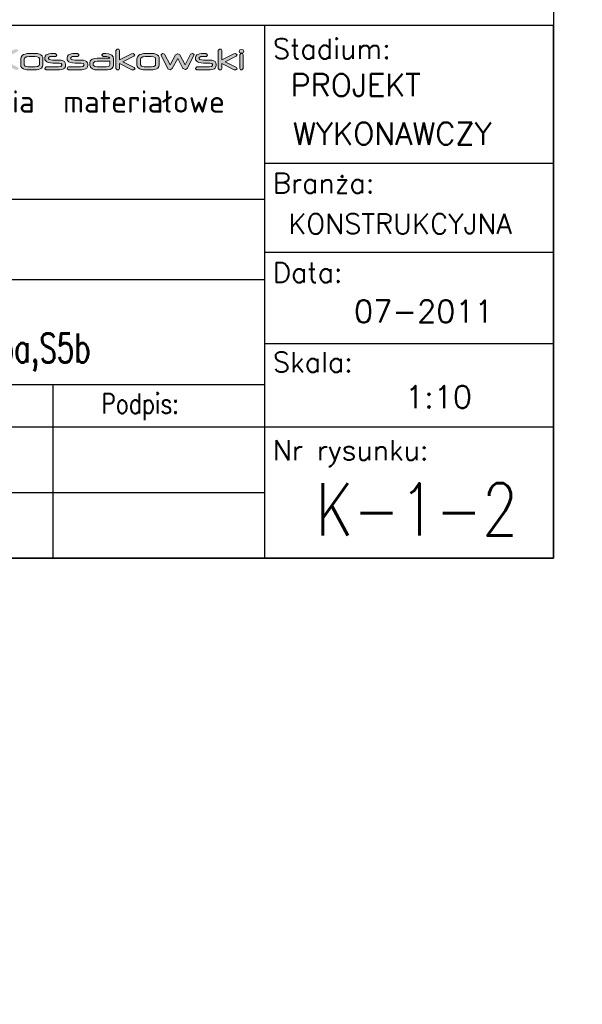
# Model space of a CAD drawing. Header units: millimetres. Extents: x -34919 to 306996, y -293018 to -145733.
# Tile 200 of 256: x 81868 to 82352, y -187659 to -186811. Entities that reach past the tile are written whole.
import ezdxf
from ezdxf.enums import TextEntityAlignment as Align

# ---------------------------------------------------------------- set-up
doc = ezdxf.new("R2010")
doc.units = ezdxf.units.MM
doc.header["$LTSCALE"] = 3
doc.layers.add('Prz', color=5, linetype='Continuous')
doc.layers.add('TABELA', color=7, linetype='Continuous')
doc.layers.add('SIATKA', color=5, linetype='Continuous', lineweight=18)
doc.styles.add('Annotative', font='txt')
doc.styles.add('NOVE3', font='romans.shx', dxfattribs={"width": 0.7})
doc.styles.add('ROMANS', font='romans.shx')

# ---------------------------------------------------------------- blocks, each defined once
blk = doc.blocks.new('structure pro')
h = blk.add_hatch(color=7)
h.dxf.hatch_style = 1
h.paths.add_polyline_path([(739.2, 22.6), (739.7, 24.1), (741.8, 25.2), (745.2, 25.6), (748.1, 25.6), (749.3, 27.4), (749.2, 28.6), (747.4, 29.9), (747.1, 29.9), (743.8, 29.7), (741, 29.4), (738.8, 28.9), (738.3, 28.6), (736, 27.2), (734.6, 25.2), (734.1, 22.6), (734.1, 8.3), (734.1, 7.8), (735.9, 6.3), (738.2, 6.5), (739.2, 8.3)])
h.paths.add_polyline_path([(553.3, 43.3), (550.3, 45.3), (549.9, 45.3), (544.2, 45.2), (539.6, 44.6), (536, 43.6), (535.1, 43.4), (531.2, 41), (528.9, 37.6), (528.1, 33.2), (528.1, 9.5), (528.2, 8.4), (531.2, 6.2), (535, 6.5), (536.7, 9.4), (536.7, 33.2), (537.6, 35.8), (540.9, 37.6), (546.6, 38.2), (551.4, 38.3), (553.5, 41.3)])
h.paths.add_polyline_path([(115.8, 43.3), (112.8, 45.3), (112.4, 45.3), (106.8, 45.2), (102.1, 44.6), (98.5, 43.6), (97.7, 43.4), (93.8, 41), (91.4, 37.6), (90.6, 33.2), (90.6, 9.5), (90.7, 8.4), (93.7, 6.2), (97.4, 6.5), (99.2, 9.4), (99.2, 33.2), (100.1, 35.8), (103.5, 37.6), (109.2, 38.2), (113.9, 38.3), (116, 41.3)])
h.paths.add_polyline_path([(1436.8, 35.1), (1434.6, 35.7), (1432.3, 35.1), (1431.2, 33.1), (1432.3, 31.1), (1434.6, 30.5), (1436.8, 31.1), (1437.9, 33.1)])
h.paths.add_polyline_path([(1436.1, 29.7), (1433.9, 30), (1432, 28), (1432, 8.3), (1433, 6.6), (1435.3, 6.3), (1437.2, 8.3), (1437.2, 28)])
h.paths.add_polyline_path([(1405.3, 36.1), (1403.1, 36.2), (1401.2, 34.3), (1401.2, 8.3), (1403.1, 6.3), (1405.3, 6.6), (1406.3, 8.3), (1406.3, 15.5), (1424, 6.6), (1426.5, 6.3), (1428.6, 8.1), (1427.3, 10), (1411.1, 18.1), (1426.9, 26.1), (1428.3, 27.9), (1426.1, 29.7), (1423.7, 29.5), (1406.3, 20.8), (1406.3, 34.3)])
h.paths.add_polyline_path([(1385.4, 28.6), (1383.6, 29.9), (1380.4, 29.8), (1377.9, 29.7), (1377.1, 29.7), (1374.5, 29.4), (1373.4, 29), (1370.7, 27.9), (1369.1, 26.1), (1368.7, 23.9), (1368.7, 22.6), (1368.8, 21), (1369.8, 19.2), (1371.3, 17.8), (1373.6, 16.9), (1376.6, 16.3), (1380.2, 16.1), (1388.6, 16.1), (1389.1, 16.1), (1392.1, 15.5), (1393, 14), (1393, 13.1), (1392.9, 12.5), (1391.4, 11.1), (1388.2, 10.7), (1370.7, 10.7), (1369.8, 10.5), (1368.7, 8.3), (1368.8, 7.7), (1370.7, 6.3), (1388.1, 6.3), (1389.6, 6.4), (1392.8, 6.8), (1395.2, 7.7), (1397, 9), (1398, 10.8), (1398.4, 13.1), (1398.4, 14.2), (1398.4, 14.4), (1398, 16.6), (1396.8, 18.3), (1394.9, 19.5), (1392.2, 20.2), (1388.9, 20.5), (1380.3, 20.5), (1377.1, 20.7), (1374.6, 21.4), (1373.9, 22.6), (1373.9, 23.9), (1373.9, 24.3), (1376.4, 25.4), (1376.7, 25.4), (1379.9, 25.5), (1383.6, 25.5), (1384.2, 25.6), (1385.6, 27.4)])
h.paths.add_polyline_path([(1324.3, 28.8), (1321.5, 30), (1321.5, 30), (1319.2, 28.3), (1319.5, 27.1), (1328.8, 8.5), (1329.1, 8.1), (1332.1, 6.7), (1332.4, 6.7), (1335.2, 8.4), (1343, 22.8), (1350.6, 8.5), (1350.7, 8.3), (1353.7, 6.8), (1354, 6.8), (1356.8, 8.5), (1366.4, 27.1), (1366.7, 28.3), (1366.7, 28.4), (1364.3, 30), (1361.6, 28.8), (1353.7, 13.5), (1345.9, 27.8), (1345.9, 27.9), (1343, 29.5), (1342.8, 29.5), (1340, 27.8), (1332.2, 13.5)])
h.paths.add_polyline_path([(1308.6, 29.7), (1305.1, 29.9), (1296.5, 29.9), (1294, 29.7), (1291.2, 29.2), (1288.8, 28.3), (1286.6, 26.9), (1285.1, 24.8), (1284.6, 22.4), (1284.6, 13.6), (1284.9, 11.4), (1286.4, 9.4), (1288.8, 7.8), (1290.8, 7.1), (1293.6, 6.6), (1296.5, 6.3), (1305.1, 6.3), (1307.5, 6.5), (1310.3, 7), (1312.6, 7.8), (1314.6, 9), (1316, 11.1), (1316.6, 13.6), (1316.6, 22.4), (1316.6, 22.4), (1316.3, 24.7), (1315.3, 26.6), (1313.7, 28), (1311.5, 29)])
h.paths.add_polyline_path([(1296.6, 25.5), (1305, 25.5), (1308.4, 25.2), (1310.6, 24.3), (1311.3, 22.8), (1311.3, 13.6), (1311.2, 12.9), (1308.8, 11.3), (1307.8, 11.1), (1305, 10.7), (1296.6, 10.7), (1295.1, 10.7), (1292.4, 11.2), (1291, 11.8), (1289.7, 13.6), (1289.7, 22.4), (1290, 23.4), (1292.3, 25), (1293.7, 25.3)], flags=16)
h.paths.add_polyline_path([(1258.5, 36.1), (1256.3, 36.2), (1254.4, 34.3), (1254.4, 8.3), (1256.3, 6.3), (1258.5, 6.6), (1259.5, 8.3), (1259.5, 15.5), (1277.2, 6.6), (1279.7, 6.3), (1281.8, 8.1), (1280.5, 10), (1264.3, 18.1), (1280.2, 26.1), (1281.5, 27.9), (1279.3, 29.7), (1276.9, 29.5), (1259.5, 20.8), (1259.5, 34.3)])
h.paths.add_polyline_path([(1240.1, 29.7), (1235.9, 29.9), (1233.9, 27.9), (1233.9, 27.6), (1235.9, 25.5), (1237, 25.5), (1237.3, 25.5), (1238.1, 25.6), (1238.8, 25.6), (1240.6, 25.5), (1244.3, 24.8), (1245.8, 23.1), (1227.5, 23.1), (1223.6, 22.8), (1220.5, 21.7), (1220.3, 21.6), (1217.6, 19.3), (1216.7, 16.2), (1216.7, 13.2), (1216.7, 13), (1217.7, 10.1), (1220.7, 7.8), (1223.9, 6.7), (1227.7, 6.3), (1240.3, 6.3), (1242.1, 6.4), (1246, 7), (1248.7, 8.5), (1250.4, 10.6), (1250.9, 13.4), (1250.9, 22.7), (1250.5, 25), (1248.7, 27.4), (1245.3, 29), (1243.6, 29.4)])
h.paths.add_polyline_path([(1240.4, 10.7), (1227.5, 10.7), (1224.2, 11.2), (1221.9, 13.3), (1221.9, 16.2), (1224.1, 18.2), (1227.5, 18.8), (1245.8, 18.8), (1245.8, 17.9), (1245.8, 16.7), (1245.8, 15.5), (1245.8, 14.7), (1245.8, 14.1), (1244.3, 11.3), (1244.1, 11.1)], flags=16)
h.paths.add_polyline_path([(1200.9, 28.6), (1199.1, 29.9), (1196, 29.8), (1193.5, 29.7), (1192.7, 29.7), (1190, 29.4), (1188.9, 29), (1186.3, 27.9), (1184.7, 26.1), (1184.2, 23.9), (1184.2, 22.6), (1184.4, 21), (1185.3, 19.2), (1186.9, 17.8), (1189.1, 16.9), (1192.1, 16.3), (1195.7, 16.1), (1204.1, 16.1), (1204.6, 16.1), (1207.6, 15.5), (1208.5, 14), (1208.5, 13.1), (1208.5, 12.5), (1207, 11.1), (1203.7, 10.7), (1186.2, 10.7), (1185.3, 10.5), (1184.3, 8.3), (1184.3, 7.7), (1186.2, 6.3), (1203.7, 6.3), (1205.2, 6.4), (1208.3, 6.8), (1210.8, 7.7), (1212.5, 9), (1213.6, 10.8), (1214, 13.1), (1214, 14.2), (1214, 14.4), (1213.5, 16.6), (1212.3, 18.3), (1210.4, 19.5), (1207.7, 20.2), (1204.4, 20.5), (1195.8, 20.5), (1192.7, 20.7), (1190.2, 21.4), (1189.4, 22.6), (1189.4, 23.9), (1189.4, 24.3), (1191.9, 25.4), (1192.2, 25.4), (1195.4, 25.5), (1199.1, 25.5), (1199.7, 25.6), (1201.1, 27.4)])
h.paths.add_polyline_path([(1169.1, 28.6), (1167.3, 29.9), (1164.2, 29.8), (1161.6, 29.7), (1160.9, 29.7), (1158.2, 29.4), (1157.1, 29), (1154.4, 27.9), (1152.8, 26.1), (1152.4, 23.9), (1152.4, 22.6), (1152.5, 21), (1153.5, 19.2), (1155, 17.8), (1157.3, 16.9), (1160.2, 16.3), (1163.9, 16.1), (1172.3, 16.1), (1172.7, 16.1), (1175.7, 15.5), (1176.7, 14), (1176.7, 13.1), (1176.6, 12.5), (1175.2, 11.1), (1171.9, 10.7), (1154.3, 10.7), (1153.5, 10.5), (1152.5, 8.3), (1152.5, 7.7), (1154.3, 6.3), (1171.9, 6.3), (1173.3, 6.4), (1176.5, 6.8), (1178.9, 7.7), (1180.7, 9), (1181.8, 10.8), (1182.1, 13.1), (1182.1, 14.2), (1182.1, 14.4), (1181.7, 16.6), (1180.5, 18.3), (1178.6, 19.5), (1175.9, 20.2), (1172.6, 20.5), (1163.9, 20.5), (1160.8, 20.7), (1158.3, 21.4), (1157.5, 22.6), (1157.5, 23.9), (1157.6, 24.3), (1160.1, 25.4), (1160.4, 25.4), (1163.6, 25.5), (1167.3, 25.5), (1167.9, 25.6), (1169.3, 27.4)])
h.paths.add_polyline_path([(1141.6, 29.7), (1138.2, 29.9), (1129.5, 29.9), (1127, 29.7), (1124.2, 29.2), (1121.8, 28.3), (1119.6, 26.9), (1118.1, 24.8), (1117.6, 22.4), (1117.6, 13.6), (1118, 11.4), (1119.4, 9.4), (1121.8, 7.8), (1123.9, 7.1), (1126.6, 6.6), (1129.5, 6.3), (1138.2, 6.3), (1140.5, 6.5), (1143.3, 7), (1145.6, 7.8), (1147.6, 9), (1149.1, 11.1), (1149.6, 13.6), (1149.6, 22.4), (1149.6, 22.4), (1149.2, 24.7), (1148.3, 26.6), (1146.7, 28), (1144.4, 29)])
h.paths.add_polyline_path([(1129.6, 25.5), (1138, 25.5), (1141.5, 25.2), (1143.7, 24.3), (1144.4, 22.8), (1144.4, 13.6), (1144.1, 12.9), (1141.9, 11.3), (1140.8, 11.1), (1138, 10.7), (1129.6, 10.7), (1128.1, 10.7), (1125.4, 11.2), (1123.9, 11.8), (1122.8, 13.6), (1122.8, 22.4), (1123, 23.4), (1125.4, 25), (1126.7, 25.3)], flags=16)
h.paths.add_polyline_path([(1087, 34.3), (1085, 36.2), (1082.7, 36.1), (1081.6, 34.3), (1081.6, 8.3), (1082.7, 6.6), (1085, 6.3), (1087, 8.3), (1087, 18.7), (1109.8, 6.7), (1112.6, 6.3), (1114.8, 8.1), (1113.6, 10), (1091.7, 21.6), (1112.8, 32.7), (1114.1, 34.5), (1111.9, 36.2), (1108.9, 36), (1087, 24.3)])
h.paths.add_polyline_path([(1052.9, 36.1), (1050.7, 36.2), (1048.8, 34.3), (1048.8, 20.6), (1044.1, 15.9), (1043.6, 15.1), (1044.6, 14.4), (1046.1, 14.7), (1048.8, 17.3), (1048.8, 8.3), (1049.9, 6.6), (1052.1, 6.3), (1054, 8.3), (1054, 22.3), (1058.8, 27), (1059.2, 27.8), (1058.2, 28.6), (1056.8, 28.3), (1054, 25.6), (1054, 34.3)])
h.paths.add_polyline_path([(1034.7, 29.7), (1031.5, 29.9), (1021.9, 29.9), (1019, 29.7), (1016.2, 29.3), (1013.9, 28.5), (1011.6, 27), (1010, 25), (1009.5, 22.4), (1009.5, 13.8), (1009.5, 13.1), (1010.4, 10.7), (1012.3, 8.5), (1013.1, 8.1), (1015.4, 7.1), (1018.6, 6.6), (1021.1, 6.4), (1022.3, 6.4), (1025.4, 6.3), (1026, 6.4), (1027.3, 8.3), (1027.2, 9.4), (1025.4, 10.7), (1023.9, 10.7), (1021.2, 10.8), (1018.8, 11.1), (1017.5, 11.5), (1015.5, 13), (1014.9, 15.5), (1014.9, 15.6), (1040.5, 15.6), (1040.9, 15.6), (1042, 17.7), (1042, 23.4), (1041.8, 24.7), (1040.6, 26.9), (1038.3, 28.6), (1037.2, 29)])
h.paths.add_polyline_path([(1022.7, 25.6), (1026.4, 25.6), (1028.1, 25.6), (1031.9, 25.3), (1034.7, 24.9), (1036.4, 24), (1036.9, 23), (1036.9, 20.1), (1014.7, 20.1), (1014.7, 22.8), (1015.2, 24), (1017.9, 25.2), (1019.9, 25.4)], flags=16)
h.paths.add_polyline_path([(965.2, 28.8), (962.5, 30), (962.4, 30), (960, 28.3), (960.4, 27.1), (969.8, 8.5), (969.9, 8.1), (973, 6.7), (973.3, 6.7), (976.1, 8.4), (983.8, 22.8), (991.5, 8.5), (991.5, 8.3), (994.5, 6.8), (994.9, 6.8), (997.7, 8.5), (1007.2, 27.1), (1007.6, 28.3), (1007.6, 28.4), (1005.2, 30), (1002.5, 28.8), (994.5, 13.5), (986.8, 27.8), (986.7, 27.9), (983.8, 29.5), (983.7, 29.5), (980.9, 27.8), (973.2, 13.5)])
h.paths.add_polyline_path([(946.6, 29.7), (942.4, 29.9), (940.4, 27.9), (940.4, 27.6), (942.4, 25.5), (943.6, 25.5), (943.8, 25.5), (944.6, 25.6), (945.4, 25.6), (947.1, 25.5), (950.9, 24.8), (952.3, 23.1), (934, 23.1), (930.2, 22.8), (927, 21.7), (926.8, 21.6), (924.1, 19.3), (923.2, 16.2), (923.2, 13.2), (923.2, 13), (924.2, 10.1), (927.2, 7.8), (930.4, 6.7), (934.2, 6.3), (946.8, 6.3), (948.7, 6.4), (952.5, 7), (955.3, 8.5), (956.9, 10.6), (957.5, 13.4), (957.5, 22.7), (957.1, 25), (955.2, 27.4), (951.8, 29), (950.1, 29.4)])
h.paths.add_polyline_path([(946.9, 10.7), (934, 10.7), (930.7, 11.2), (928.4, 13.3), (928.4, 16.2), (930.6, 18.2), (934, 18.8), (952.3, 18.8), (952.3, 17.9), (952.3, 16.7), (952.3, 15.5), (952.3, 14.7), (952.3, 14.1), (950.9, 11.3), (950.6, 11.1)], flags=16)
h.paths.add_polyline_path([(911.8, 36), (907.9, 36.2), (885.3, 36.2), (883.3, 34.3), (883.3, 8.3), (885.3, 6.3), (887.6, 6.6), (888.8, 8.3), (888.8, 17), (907.7, 17), (909.1, 17.1), (912.8, 17.5), (916, 18.5), (917.4, 19.2), (919.7, 21.7), (920.5, 25), (920.5, 29.6), (920.4, 30.3), (919, 33), (915.7, 34.9), (915.1, 35.2)])
h.paths.add_polyline_path([(888.8, 31.8), (908, 31.8), (910.4, 31.7), (913.9, 30.8), (915, 29.2), (915, 25.1), (914.6, 23.5), (912.3, 22.1), (908, 21.5), (888.8, 21.5)], flags=16)
h.paths.add_polyline_path([(851.5, 11.1), (852.6, 9.1), (851.5, 7), (849.2, 6.4), (847, 7), (845.9, 9.1), (847, 11.1), (849.2, 11.7)])
h.paths.add_polyline_path([(828.3, 38.5), (827.3, 38.7), (825.6, 38.1), (824.7, 36.4), (825.6, 34.8), (827.4, 34.2), (829.1, 34.9), (830, 36.4), (829.8, 37.4), (829.2, 38.1)])
h.paths.add_polyline_path([(842.5, 28.4), (840.8, 29.1), (838.9, 28.5), (812.4, 11.3), (811, 9.2), (812.2, 7), (814.6, 6.3), (841.7, 6.3), (841.8, 6.3), (843.7, 8.5), (843.7, 8.7), (841.7, 10.7), (820.2, 10.8), (842.5, 25.3), (843.1, 26.7)])
h.paths.add_polyline_path([(801, 29.6), (796.5, 29.9), (788, 29.9), (785, 29.7), (781.1, 29), (778.4, 27.7), (776.7, 25.7), (776.2, 23.1), (776.2, 8.3), (777.2, 6.6), (779.4, 6.3), (781.4, 8.3), (781.4, 23.2), (781.4, 23.4), (783.9, 25.3), (785.3, 25.4), (787.6, 25.5), (796.5, 25.5), (799, 25.5), (800.4, 25.3), (800.8, 25.3), (803, 23.2), (803, 8.3), (804.1, 6.6), (806.3, 6.3), (808.2, 8.3), (808.2, 23.2), (808, 24.8), (806.8, 27.1), (804.5, 28.6)])
h.paths.add_polyline_path([(771.8, 35.1), (769.5, 35.7), (767.2, 35.1), (766.1, 33.1), (767.2, 31.1), (769.5, 30.5), (771.8, 31.1), (772.9, 33.1)])
h.paths.add_polyline_path([(771.2, 29.7), (769, 30), (767, 28), (767, 8.3), (768, 6.6), (770.2, 6.3), (772.2, 8.3), (772.2, 28)])
h.paths.add_polyline_path([(730, 36), (727.8, 36.2), (725.8, 34.3), (725.8, 29.7), (710.5, 29.7), (706.8, 29.5), (703.2, 28.6), (700.6, 27.2), (698.9, 25.1), (698.2, 22.4), (698.1, 20.1), (698.1, 16.1), (698.2, 13), (698.5, 11.2), (699.9, 9.1), (702.4, 7.6), (706, 6.7), (710.5, 6.3), (718.4, 6.3), (719.5, 6.4), (723.2, 6.8), (726.4, 7.8), (727.5, 8.4), (730.2, 10.7), (731, 13.6), (731, 34.3)])
h.paths.add_polyline_path([(717.9, 10.7), (710.5, 10.7), (709.4, 10.7), (706.1, 11), (705, 11.4), (703.4, 14), (703.4, 22.3), (703.7, 23.4), (705.9, 24.9), (710.3, 25.3), (725.8, 25.3), (725.8, 13.7), (725.2, 12.2), (722.6, 11.1)], flags=16)
h.paths.add_polyline_path([(598.2, 45), (592.4, 45.3), (578.1, 45.3), (573.8, 45.2), (569.2, 44.3), (565.2, 42.7), (561.5, 40.4), (559, 37), (558.1, 32.8), (558.1, 18.4), (558.8, 14.7), (561.1, 11.3), (565.3, 8.6), (568.6, 7.5), (573.2, 6.5), (578.1, 6.2), (592.4, 6.2), (596.3, 6.3), (601.1, 7.1), (604.9, 8.6), (608.1, 10.7), (610.7, 14.1), (611.5, 18.4), (611.5, 32.8), (611.5, 33), (610.9, 36.8), (609.4, 39.9), (606.7, 42.3), (603, 44)])
h.paths.add_polyline_path([(578.2, 38.1), (592.2, 38.1), (597.9, 37.6), (601.6, 36.1), (602.8, 33.4), (602.8, 18.4), (602.5, 17), (598.6, 14.4), (596.9, 13.9), (592.2, 13.4), (578.2, 13.4), (575.7, 13.5), (571.3, 14.3), (568.9, 15.3), (566.8, 18.4), (566.8, 32.8), (567.2, 34.6), (571.1, 37.1), (573.3, 37.7)], flags=16)
h.paths.add_polyline_path([(509, 45.1), (502.8, 45.3), (489.1, 45.3), (484.5, 45.2), (479.7, 44.6), (476.2, 43.6), (472.7, 41.6), (470.3, 38.1), (469.4, 33.8), (469.4, -1.4), (469.6, -2.4), (472.6, -4.7), (476.3, -4.3), (478.1, -1.4), (478.1, 6.5), (504.9, 6.5), (510.1, 6.8), (514.9, 7.8), (518.7, 9.4), (521.4, 11.8), (523, 14.9), (523.6, 18.6), (523.6, 33.8), (523.5, 34.6), (522.8, 37.8), (520.9, 40.6), (518.1, 42.7), (514.1, 44.2)])
h.paths.add_polyline_path([(504.9, 13.7), (478.1, 13.7), (478.1, 33.5), (478.1, 33.9), (479.5, 36.3), (483.3, 37.7), (489.5, 38.1), (502.9, 38.1), (506.1, 38.1), (510.1, 37.8), (512.9, 36.8), (514.9, 33.8), (514.9, 18.5), (513.9, 16.1), (510.7, 14.3)], flags=16)
h.paths.add_polyline_path([(405.2, 45), (400.1, 45.4), (384, 45.4), (379.3, 45.2), (374.6, 44.4), (370.7, 43.1), (366.8, 40.6), (364.2, 37.2), (363.3, 33), (363.3, 18.6), (363.4, 17.5), (364.9, 13.4), (368.1, 9.8), (369.3, 9.1), (373.3, 7.5), (378.6, 6.5), (382.8, 6.3), (384.7, 6.2), (389.9, 6.2), (390.9, 6.3), (393.1, 9.4), (392.8, 11.3), (389.9, 13.4), (387.4, 13.5), (383, 13.6), (378.8, 14.1), (376.8, 14.8), (373.4, 17.3), (372.2, 21.3), (372.2, 21.6), (415.1, 21.6), (415.6, 21.6), (417.5, 25.1), (417.5, 34.6), (417.3, 36.8), (415.2, 40.4), (411.3, 43.2), (409.6, 43.9)])
h.paths.add_polyline_path([(385.4, 38.2), (391.6, 38.3), (394.2, 38.2), (400.7, 37.8), (405.4, 37), (408.2, 35.7), (409.1, 33.8), (409.1, 29.1), (372, 29.1), (372, 33.5), (372.8, 35.6), (377.4, 37.6), (380.7, 38)], flags=16)
edge = h.paths.add_edge_path()
edge.add_line((357.7, 38.3), (359.9, 41.3))
edge.add_line((359.9, 41.3), (359.6, 43.3))
edge.add_line((359.6, 43.3), (356.7, 45.3))
edge.add_line((356.7, 45.3), (356.2, 45.3))
edge.add_line((356.2, 45.3), (350.6, 45.2))
edge.add_line((350.6, 45.2), (345.9, 44.6))
edge.add_line((345.9, 44.6), (342.3, 43.6))
edge.add_line((342.3, 43.6), (341.5, 43.4))
edge.add_line((341.5, 43.4), (337.6, 41))
edge.add_line((337.6, 41), (335.2, 37.6))
edge.add_line((335.2, 37.6), (334.4, 33.2))
edge.add_line((334.4, 33.2), (334.4, 9.5))
edge.add_line((334.4, 9.5), (334.6, 8.4))
edge.add_line((334.6, 8.4), (337.5, 6.2))
edge.add_line((337.5, 6.2), (341.2, 6.5))
edge.add_line((341.2, 6.5), (343.1, 9.4))
edge.add_line((343.1, 9.4), (343.1, 33.2))
edge.add_line((343.1, 33.2), (344, 35.8))
edge.add_line((344, 35.8), (347.2, 37.6))
edge.add_line((347.2, 37.6), (352.9, 38.2))
edge.add_line((352.9, 38.2), (357.7, 38.3))
edge.add_line((357.7, 38.3), (352.9, 38.2))
h.paths.add_polyline_path([(281.7, 45.1), (278, 45.3), (277, 45.3), (274.8, 42.1), (274.8, 17.9), (274.9, 16.9), (275.6, 13.6), (277.5, 10.9), (280.5, 8.9), (284.6, 7.4), (289.7, 6.5), (295.8, 6.2), (299.9, 6.2), (300.2, 6.1), (302.7, 6.1), (304.5, 6.1), (305.2, 6.1), (311.7, 6.3), (317.1, 7.1), (321.6, 8.3), (325.1, 10), (327.5, 12.2), (329, 14.8), (329.5, 17.9), (329.5, 42.1), (329.4, 43.3), (326.3, 45.3), (322.5, 45.1), (320.7, 42.1), (320.7, 17.8), (320.7, 17.2), (319, 15.1), (315, 13.9), (308.6, 13.4), (295.8, 13.4), (293.7, 13.5), (288, 14.1), (284.6, 15.6), (283.4, 17.9), (283.4, 42.1)])
h.paths.add_polyline_path([(252.2, 55.7), (248.5, 56), (247.5, 55.9), (245.3, 52.7), (245.3, 45), (242.5, 45), (241, 44.8), (238.9, 41.5), (241, 38.1), (242.5, 38), (245.3, 37.9), (245.3, 9.4), (247, 6.5), (250.7, 6.2), (251.8, 6.3), (253.9, 9.4), (253.9, 37.9), (267.5, 37.9), (268.6, 38), (270.8, 41), (270.5, 42.9), (267.5, 45), (253.9, 45), (253.9, 52.7)])
h.paths.add_polyline_path([(236.1, 43.3), (232.9, 45.3), (198.7, 45.3), (194.2, 45.2), (189.2, 44.2), (185.3, 42.6), (182.6, 40.3), (180.9, 37.2), (180.4, 33.5), (180.4, 18.1), (181.1, 13.9), (183.4, 10.4), (187.4, 8), (190.2, 7.1), (194.8, 6.4), (200.6, 6.2), (232.5, 6.2), (234.4, 6.5), (236.4, 9.4), (236.2, 11.3), (233.2, 13.4), (200.8, 13.4), (199, 13.5), (193.4, 14.2), (190.1, 15.8), (189, 18.5), (189, 33.8), (190, 36), (193.4, 37.6), (199.4, 38.1), (232.9, 38.1), (234.4, 38.3), (236.3, 41.7)])
h.paths.add_polyline_path([(127.9, 45.1), (124.2, 45.3), (123.2, 45.3), (121, 42.1), (121, 17.9), (121, 16.9), (121.8, 13.6), (123.7, 10.9), (126.7, 8.9), (130.7, 7.4), (135.8, 6.5), (141.9, 6.2), (146, 6.2), (146.3, 6.1), (148.9, 6.1), (150.7, 6.1), (151.4, 6.1), (157.8, 6.3), (163.3, 7.1), (167.8, 8.3), (171.2, 10), (173.7, 12.2), (175.2, 14.8), (175.6, 17.9), (175.6, 42.1), (175.6, 43.3), (172.4, 45.3), (168.7, 45.1), (166.9, 42.1), (166.9, 17.8), (166.9, 17.2), (165.2, 15.1), (161.2, 13.9), (154.8, 13.4), (141.9, 13.4), (139.9, 13.5), (134.2, 14.1), (130.7, 15.6), (129.6, 17.9), (129.6, 42.1)])
h.paths.add_polyline_path([(69.3, 55.7), (65.6, 56), (64.6, 55.9), (62.5, 52.7), (62.5, 45), (59.7, 45), (58.1, 44.8), (56.1, 41.5), (58.1, 38.1), (59.7, 38), (62.5, 37.9), (62.5, 9.4), (64.2, 6.5), (67.9, 6.2), (68.9, 6.3), (71.1, 9.4), (71.1, 37.9), (84.7, 37.9), (85.8, 38), (87.9, 41), (87.7, 42.9), (84.7, 45), (71.1, 45), (71.1, 52.7)])
h.paths.add_polyline_path([(31.7, 43.3), (28.8, 45.3), (23.5, 45.3), (19.3, 45.2), (18, 45.1), (13.6, 44.5), (11.7, 44), (7.4, 42.1), (4.7, 39.1), (3.8, 35.3), (3.8, 33.2), (4.2, 30.5), (5.7, 27.6), (8.3, 25.3), (12.1, 23.7), (17.1, 22.8), (23.2, 22.4), (37.2, 22.4), (37.9, 22.4), (42.9, 21.5), (44.5, 18.8), (44.5, 17.4), (44.4, 16.4), (41.9, 14.2), (36.4, 13.4), (7.3, 13.4), (5.7, 13.1), (4, 9.4), (4.2, 8.4), (7.3, 6.2), (36.4, 6.2), (38.8, 6.3), (44.1, 6.9), (48.2, 8.4), (51.1, 10.7), (52.9, 13.6), (53.5, 17.4), (53.5, 19.2), (53.5, 19.5), (52.7, 23.2), (50.8, 26), (47.6, 28.1), (43.2, 29.4), (37.5, 29.8), (23.2, 29.8), (18, 30), (13.9, 31.2), (12.5, 33.3), (12.5, 35.3), (12.6, 36.1), (16.7, 38), (17.3, 38), (22.6, 38.1), (28.8, 38.1), (29.8, 38.2), (32, 41.3)])
edge = h.paths.add_edge_path()
edge.add_line((748.1, 25.6), (745.2, 25.6))
edge.add_line((551.4, 38.3), (546.6, 38.2))
edge.add_line((113.9, 38.3), (109.2, 38.2))
at = {"color": 7, "lineweight": 0}
for p, q in [((1121.8, 28.3), (1119.6, 26.9)), ((1124.2, 29.2), (1121.8, 28.3)), ((1127, 29.7), (1124.2, 29.2)), ((1129.5, 29.9), (1127, 29.7)), ((1138.2, 29.9), (1129.5, 29.9)), ((1141.6, 29.7), (1138.2, 29.9)), ((1144.4, 29), (1141.6, 29.7)), ((1146.7, 28), (1144.4, 29)), ((1157.1, 29), (1154.4, 27.9)), ((1158.2, 29.4), (1157.1, 29)), ((1160.9, 29.7), (1158.2, 29.4)), ((1161.6, 29.7), (1160.9, 29.7)), ((1164.2, 29.8), (1161.6, 29.7)), ((1167.3, 29.9), (1164.2, 29.8)), ((1169.1, 28.6), (1167.3, 29.9)), ((1169.3, 27.4), (1169.1, 28.6)), ((1188.9, 29), (1186.3, 27.9)), ((1190, 29.4), (1188.9, 29)), ((1192.7, 29.7), (1190, 29.4)), ((1193.5, 29.7), (1192.7, 29.7)), ((1196, 29.8), (1193.5, 29.7)), ((1199.1, 29.9), (1196, 29.8)), ((1200.9, 28.6), (1199.1, 29.9)), ((1201.1, 27.4), (1200.9, 28.6)), ((1235.9, 29.9), (1233.9, 27.9)), ((1240.1, 29.7), (1235.9, 29.9)), ((1243.6, 29.4), (1240.1, 29.7)), ((1245.3, 29), (1243.6, 29.4)), ((1248.7, 27.4), (1245.3, 29)), ((1256.3, 36.2), (1254.4, 34.3)), ((1254.4, 34.3), (1254.4, 8.3)), ((1258.5, 36.1), (1256.3, 36.2)), ((1259.5, 34.3), (1258.5, 36.1)), ((1259.5, 20.8), (1259.5, 34.3)), ((1276.9, 29.5), (1259.5, 20.8)), ((1279.3, 29.7), (1276.9, 29.5)), ((1281.5, 27.9), (1279.3, 29.7)), ((1288.8, 28.3), (1286.6, 26.9)), ((1291.2, 29.2), (1288.8, 28.3)), ((1294, 29.7), (1291.2, 29.2)), ((1296.5, 29.9), (1294, 29.7)), ((1305.1, 29.9), (1296.5, 29.9)), ((1308.6, 29.7), (1305.1, 29.9)), ((1311.5, 29), (1308.6, 29.7)), ((1313.7, 28), (1311.5, 29)), ((1321.5, 30), (1319.2, 28.3)), ((1319.2, 28.3), (1319.5, 27.1)), ((1321.5, 30), (1321.5, 30)), ((1324.3, 28.8), (1321.5, 30)), ((1332.2, 13.5), (1324.3, 28.8)), ((1342.8, 29.5), (1340, 27.8)), ((1343, 29.5), (1342.8, 29.5)), ((1345.9, 27.9), (1343, 29.5)), ((1361.6, 28.8), (1353.7, 13.5)), ((1364.3, 30), (1361.6, 28.8)), ((1366.7, 28.4), (1364.3, 30)), ((1366.4, 27.1), (1366.7, 28.3)), ((1366.7, 28.3), (1366.7, 28.4)), ((1373.4, 29), (1370.7, 27.9)), ((1374.5, 29.4), (1373.4, 29)), ((1377.1, 29.7), (1374.5, 29.4)), ((1377.9, 29.7), (1377.1, 29.7)), ((1380.4, 29.8), (1377.9, 29.7)), ((1383.6, 29.9), (1380.4, 29.8)), ((1385.4, 28.6), (1383.6, 29.9)), ((1385.6, 27.4), (1385.4, 28.6)), ((1403.1, 36.2), (1401.2, 34.3)), ((1401.2, 34.3), (1401.2, 8.3)), ((1405.3, 36.1), (1403.1, 36.2)), ((1406.3, 34.3), (1405.3, 36.1)), ((1406.3, 20.8), (1406.3, 34.3)), ((1423.7, 29.5), (1406.3, 20.8)), ((1426.1, 29.7), (1423.7, 29.5)), ((1428.3, 27.9), (1426.1, 29.7)), ((1432.3, 35.1), (1431.2, 33.1)), ((1431.2, 33.1), (1432.3, 31.1)), ((1433.9, 30), (1432, 28)), ((1434.6, 35.7), (1432.3, 35.1)), ((1432.3, 31.1), (1434.6, 30.5)), ((1436.1, 29.7), (1433.9, 30)), ((1436.8, 35.1), (1434.6, 35.7)), ((1434.6, 30.5), (1436.8, 31.1)), ((1437.2, 28), (1436.1, 29.7)), ((1437.9, 33.1), (1436.8, 35.1)), ((1436.8, 31.1), (1437.9, 33.1)), ((1118.1, 24.8), (1117.6, 22.4)), ((1117.6, 22.4), (1117.6, 13.6)), ((1119.6, 26.9), (1118.1, 24.8)), ((1122.8, 22.4), (1123, 23.4)), ((1122.8, 13.6), (1122.8, 22.4)), ((1123, 23.4), (1125.4, 25)), ((1125.4, 25), (1126.7, 25.3)), ((1126.7, 25.3), (1129.6, 25.5)), ((1129.6, 25.5), (1138, 25.5)), ((1138, 25.5), (1141.5, 25.2)), ((1141.5, 25.2), (1143.7, 24.3)), ((1143.7, 24.3), (1144.4, 22.8)), ((1144.4, 22.8), (1144.4, 13.6)), ((1148.3, 26.6), (1146.7, 28)), ((1149.2, 24.7), (1148.3, 26.6)), ((1149.6, 22.4), (1149.2, 24.7)), ((1149.6, 13.6), (1149.6, 22.4)), ((1149.6, 22.4), (1149.6, 22.4)), ((1152.8, 26.1), (1152.4, 23.9)), ((1152.4, 23.9), (1152.4, 22.6)), ((1152.4, 22.6), (1152.5, 21)), ((1152.5, 21), (1153.5, 19.2)), ((1154.4, 27.9), (1152.8, 26.1)), ((1153.5, 19.2), (1155, 17.8)), ((1155, 17.8), (1157.3, 16.9)), ((1157.3, 16.9), (1160.2, 16.3)), ((1157.5, 23.9), (1157.6, 24.3)), ((1157.5, 22.6), (1157.5, 23.9)), ((1158.3, 21.4), (1157.5, 22.6)), ((1157.6, 24.3), (1160.1, 25.4)), ((1160.8, 20.7), (1158.3, 21.4)), ((1160.1, 25.4), (1160.4, 25.4)), ((1160.2, 16.3), (1163.9, 16.1)), ((1160.4, 25.4), (1163.6, 25.5)), ((1163.9, 20.5), (1160.8, 20.7)), ((1163.6, 25.5), (1167.3, 25.5)), ((1172.6, 20.5), (1163.9, 20.5)), ((1163.9, 16.1), (1172.3, 16.1)), ((1167.3, 25.5), (1167.9, 25.6)), ((1167.9, 25.6), (1169.3, 27.4)), ((1172.3, 16.1), (1172.7, 16.1)), ((1175.9, 20.2), (1172.6, 20.5)), ((1172.7, 16.1), (1175.7, 15.5)), ((1175.7, 15.5), (1176.7, 14)), ((1178.6, 19.5), (1175.9, 20.2)), ((1180.5, 18.3), (1178.6, 19.5)), ((1181.7, 16.6), (1180.5, 18.3)), ((1182.1, 14.4), (1181.7, 16.6)), ((1182.1, 14.2), (1182.1, 14.4)), ((1182.1, 13.1), (1182.1, 14.2)), ((1184.7, 26.1), (1184.2, 23.9)), ((1184.2, 23.9), (1184.2, 22.6)), ((1184.2, 22.6), (1184.4, 21)), ((1184.4, 21), (1185.3, 19.2)), ((1186.3, 27.9), (1184.7, 26.1)), ((1185.3, 19.2), (1186.9, 17.8)), ((1186.9, 17.8), (1189.1, 16.9)), ((1189.1, 16.9), (1192.1, 16.3)), ((1189.4, 24.3), (1191.9, 25.4)), ((1189.4, 23.9), (1189.4, 24.3)), ((1189.4, 22.6), (1189.4, 23.9)), ((1190.2, 21.4), (1189.4, 22.6)), ((1192.7, 20.7), (1190.2, 21.4)), ((1191.9, 25.4), (1192.2, 25.4)), ((1192.1, 16.3), (1195.7, 16.1)), ((1192.2, 25.4), (1195.4, 25.5)), ((1195.8, 20.5), (1192.7, 20.7)), ((1195.4, 25.5), (1199.1, 25.5)), ((1195.7, 16.1), (1204.1, 16.1)), ((1204.4, 20.5), (1195.8, 20.5)), ((1199.1, 25.5), (1199.7, 25.6)), ((1199.7, 25.6), (1201.1, 27.4)), ((1204.1, 16.1), (1204.6, 16.1)), ((1207.7, 20.2), (1204.4, 20.5)), ((1204.6, 16.1), (1207.6, 15.5)), ((1207.6, 15.5), (1208.5, 14)), ((1210.4, 19.5), (1207.7, 20.2)), ((1212.3, 18.3), (1210.4, 19.5)), ((1213.5, 16.6), (1212.3, 18.3)), ((1214, 14.4), (1213.5, 16.6)), ((1214, 14.2), (1214, 14.4)), ((1214, 13.1), (1214, 14.2)), ((1217.6, 19.3), (1216.7, 16.2)), ((1216.7, 16.2), (1216.7, 13.2)), ((1220.3, 21.6), (1217.6, 19.3)), ((1220.5, 21.7), (1220.3, 21.6)), ((1223.6, 22.8), (1220.5, 21.7)), ((1221.9, 16.2), (1224.1, 18.2)), ((1221.9, 13.3), (1221.9, 16.2)), ((1227.5, 23.1), (1223.6, 22.8)), ((1224.1, 18.2), (1227.5, 18.8)), ((1245.8, 23.1), (1227.5, 23.1)), ((1227.5, 23.1), (1227.5, 23.1)), ((1227.5, 18.8), (1245.8, 18.8)), ((1233.9, 27.9), (1233.9, 27.6)), ((1233.9, 27.6), (1235.9, 25.5)), ((1235.9, 25.5), (1237, 25.5)), ((1237, 25.5), (1237.3, 25.5)), ((1237.3, 25.5), (1238.1, 25.6)), ((1238.1, 25.6), (1238.8, 25.6)), ((1238.8, 25.6), (1240.6, 25.5)), ((1240.6, 25.5), (1244.3, 24.8)), ((1244.3, 24.8), (1245.8, 23.1)), ((1245.8, 18.8), (1245.8, 17.9)), ((1245.8, 17.9), (1245.8, 16.7)), ((1245.8, 16.7), (1245.8, 15.5)), ((1245.8, 15.5), (1245.8, 14.7)), ((1245.8, 14.7), (1245.8, 14.1)), ((1250.5, 25), (1248.7, 27.4)), ((1250.9, 22.7), (1250.5, 25)), ((1250.9, 13.4), (1250.9, 22.7)), ((1259.5, 20.8), (1259.5, 20.8)), ((1259.5, 15.5), (1277.2, 6.6)), ((1259.5, 8.3), (1259.5, 15.5)), ((1264.3, 18.1), (1280.2, 26.1)), ((1280.5, 10), (1264.3, 18.1)), ((1280.2, 26.1), (1281.5, 27.9)), ((1285.1, 24.8), (1284.6, 22.4)), ((1284.6, 22.4), (1284.6, 13.6)), ((1286.6, 26.9), (1285.1, 24.8)), ((1289.7, 22.4), (1290, 23.4)), ((1289.7, 13.6), (1289.7, 22.4)), ((1290, 23.4), (1292.3, 25)), ((1292.3, 25), (1293.7, 25.3)), ((1293.7, 25.3), (1296.6, 25.5)), ((1296.6, 25.5), (1305, 25.5)), ((1305, 25.5), (1308.4, 25.2)), ((1308.4, 25.2), (1310.6, 24.3)), ((1310.6, 24.3), (1311.3, 22.8)), ((1311.3, 22.8), (1311.3, 13.6)), ((1315.3, 26.6), (1313.7, 28)), ((1316.3, 24.7), (1315.3, 26.6)), ((1316.6, 22.4), (1316.3, 24.7)), ((1316.6, 13.6), (1316.6, 22.4)), ((1316.6, 22.4), (1316.6, 22.4)), ((1319.5, 27.1), (1328.8, 8.5)), ((1340, 27.8), (1332.2, 13.5)), ((1335.2, 8.4), (1343, 22.8)), ((1343, 22.8), (1350.6, 8.5)), ((1345.9, 27.8), (1345.9, 27.9)), ((1353.7, 13.5), (1345.9, 27.8)), ((1356.8, 8.5), (1366.4, 27.1)), ((1369.1, 26.1), (1368.7, 23.9)), ((1368.7, 23.9), (1368.7, 22.6)), ((1368.7, 22.6), (1368.8, 21)), ((1368.8, 21), (1369.8, 19.2)), ((1370.7, 27.9), (1369.1, 26.1)), ((1369.8, 19.2), (1371.3, 17.8)), ((1371.3, 17.8), (1373.6, 16.9)), ((1373.6, 16.9), (1376.6, 16.3)), ((1373.9, 24.3), (1376.4, 25.4)), ((1373.9, 23.9), (1373.9, 24.3)), ((1373.9, 22.6), (1373.9, 23.9)), ((1374.6, 21.4), (1373.9, 22.6)), ((1377.1, 20.7), (1374.6, 21.4)), ((1376.4, 25.4), (1376.7, 25.4)), ((1376.6, 16.3), (1380.2, 16.1)), ((1376.7, 25.4), (1379.9, 25.5)), ((1380.3, 20.5), (1377.1, 20.7)), ((1379.9, 25.5), (1383.6, 25.5)), ((1380.2, 16.1), (1388.6, 16.1)), ((1388.9, 20.5), (1380.3, 20.5)), ((1383.6, 25.5), (1384.2, 25.6)), ((1384.2, 25.6), (1385.6, 27.4)), ((1388.6, 16.1), (1389.1, 16.1)), ((1392.2, 20.2), (1388.9, 20.5)), ((1389.1, 16.1), (1392.1, 15.5)), ((1392.1, 15.5), (1393, 14)), ((1394.9, 19.5), (1392.2, 20.2)), ((1396.8, 18.3), (1394.9, 19.5)), ((1398, 16.6), (1396.8, 18.3)), ((1398.4, 14.4), (1398, 16.6)), ((1398.4, 14.2), (1398.4, 14.4)), ((1398.4, 13.1), (1398.4, 14.2)), ((1406.3, 20.8), (1406.3, 20.8)), ((1406.3, 15.5), (1424, 6.6)), ((1406.3, 8.3), (1406.3, 15.5)), ((1411.1, 18.1), (1426.9, 26.1)), ((1427.3, 10), (1411.1, 18.1)), ((1426.9, 26.1), (1428.3, 27.9)), ((1432, 28), (1432, 8.3)), ((1437.2, 8.3), (1437.2, 28)), ((1117.6, 13.6), (1118, 11.4)), ((1118, 11.4), (1119.4, 9.4)), ((1119.4, 9.4), (1121.8, 7.8)), ((1121.8, 7.8), (1123.9, 7.1)), ((1123.9, 11.8), (1122.8, 13.6)), ((1125.4, 11.2), (1123.9, 11.8)), ((1123.9, 7.1), (1126.6, 6.6)), ((1128.1, 10.7), (1125.4, 11.2)), ((1126.6, 6.6), (1129.5, 6.3)), ((1129.6, 10.7), (1128.1, 10.7)), ((1129.5, 6.3), (1138.2, 6.3)), ((1138, 10.7), (1129.6, 10.7)), ((1140.8, 11.1), (1138, 10.7)), ((1138.2, 6.3), (1140.5, 6.5)), ((1140.5, 6.5), (1143.3, 7)), ((1141.9, 11.3), (1140.8, 11.1)), ((1144.1, 12.9), (1141.9, 11.3)), ((1143.3, 7), (1145.6, 7.8)), ((1144.4, 13.6), (1144.1, 12.9)), ((1145.6, 7.8), (1147.6, 9)), ((1147.6, 9), (1149.1, 11.1)), ((1149.1, 11.1), (1149.6, 13.6)), ((1153.5, 10.5), (1152.5, 8.3)), ((1152.5, 8.3), (1152.5, 7.7)), ((1152.5, 7.7), (1154.3, 6.3)), ((1154.3, 10.7), (1153.5, 10.5)), ((1171.9, 10.7), (1154.3, 10.7)), ((1154.3, 6.3), (1171.9, 6.3)), ((1175.2, 11.1), (1171.9, 10.7)), ((1171.9, 6.3), (1173.3, 6.4)), ((1173.3, 6.4), (1176.5, 6.8)), ((1176.6, 12.5), (1175.2, 11.1)), ((1176.5, 6.8), (1178.9, 7.7)), ((1176.7, 13.1), (1176.6, 12.5)), ((1176.7, 14), (1176.7, 13.1)), ((1178.9, 7.7), (1180.7, 9)), ((1180.7, 9), (1181.8, 10.8)), ((1181.8, 10.8), (1182.1, 13.1)), ((1185.3, 10.5), (1184.3, 8.3)), ((1184.3, 8.3), (1184.3, 7.7)), ((1184.3, 7.7), (1186.2, 6.3)), ((1186.2, 10.7), (1185.3, 10.5)), ((1203.7, 10.7), (1186.2, 10.7)), ((1186.2, 6.3), (1203.7, 6.3)), ((1207, 11.1), (1203.7, 10.7)), ((1203.7, 6.3), (1205.2, 6.4)), ((1205.2, 6.4), (1208.3, 6.8)), ((1208.5, 12.5), (1207, 11.1)), ((1208.3, 6.8), (1210.8, 7.7)), ((1208.5, 14), (1208.5, 13.1)), ((1208.5, 13.1), (1208.5, 12.5)), ((1210.8, 7.7), (1212.5, 9)), ((1212.5, 9), (1213.6, 10.8)), ((1213.6, 10.8), (1214, 13.1)), ((1216.7, 13.2), (1216.7, 13)), ((1216.7, 13), (1217.7, 10.1)), ((1217.7, 10.1), (1220.7, 7.8)), ((1220.7, 7.8), (1220.7, 7.8)), ((1220.7, 7.8), (1223.9, 6.7)), ((1224.2, 11.2), (1221.9, 13.3)), ((1223.9, 6.7), (1227.7, 6.3)), ((1227.5, 10.7), (1224.2, 11.2)), ((1240.4, 10.7), (1227.5, 10.7)), ((1227.7, 6.3), (1240.3, 6.3)), ((1240.3, 6.3), (1242.1, 6.4)), ((1244.1, 11.1), (1240.4, 10.7)), ((1242.1, 6.4), (1246, 7)), ((1244.3, 11.3), (1244.1, 11.1)), ((1245.8, 14.1), (1244.3, 11.3)), ((1246, 7), (1248.7, 8.5)), ((1248.7, 8.5), (1250.4, 10.6)), ((1250.4, 10.6), (1250.9, 13.4)), ((1254.4, 8.3), (1256.3, 6.3)), ((1256.3, 6.3), (1258.5, 6.6)), ((1258.5, 6.6), (1259.5, 8.3)), ((1277.2, 6.6), (1279.7, 6.3)), ((1279.7, 6.3), (1281.8, 8.1)), ((1281.8, 8.1), (1280.5, 10)), ((1284.6, 13.6), (1284.9, 11.4)), ((1284.9, 11.4), (1286.4, 9.4)), ((1286.4, 9.4), (1288.8, 7.8)), ((1288.8, 7.8), (1290.8, 7.1)), ((1291, 11.8), (1289.7, 13.6)), ((1290.8, 7.1), (1293.6, 6.6)), ((1292.4, 11.2), (1291, 11.8)), ((1295.1, 10.7), (1292.4, 11.2)), ((1293.6, 6.6), (1296.5, 6.3)), ((1296.6, 10.7), (1295.1, 10.7)), ((1296.5, 6.3), (1305.1, 6.3)), ((1305, 10.7), (1296.6, 10.7)), ((1307.8, 11.1), (1305, 10.7)), ((1305.1, 6.3), (1307.5, 6.5)), ((1307.5, 6.5), (1310.3, 7)), ((1308.8, 11.3), (1307.8, 11.1)), ((1311.2, 12.9), (1308.8, 11.3)), ((1310.3, 7), (1312.6, 7.8)), ((1311.3, 13.6), (1311.2, 12.9)), ((1312.6, 7.8), (1314.6, 9)), ((1314.6, 9), (1316, 11.1)), ((1316, 11.1), (1316.6, 13.6)), ((1328.8, 8.5), (1329.1, 8.1)), ((1329.1, 8.1), (1332.1, 6.7)), ((1332.1, 6.7), (1332.4, 6.7)), ((1332.4, 6.7), (1335.2, 8.4)), ((1350.6, 8.5), (1350.7, 8.3)), ((1350.7, 8.3), (1353.7, 6.8)), ((1353.7, 6.8), (1354, 6.8)), ((1354, 6.8), (1356.8, 8.5)), ((1369.8, 10.5), (1368.7, 8.3)), ((1368.7, 8.3), (1368.8, 7.7)), ((1368.8, 7.7), (1370.7, 6.3)), ((1370.7, 10.7), (1369.8, 10.5)), ((1388.2, 10.7), (1370.7, 10.7)), ((1370.7, 6.3), (1388.1, 6.3)), ((1388.1, 6.3), (1389.6, 6.4)), ((1391.4, 11.1), (1388.2, 10.7)), ((1389.6, 6.4), (1392.8, 6.8)), ((1392.9, 12.5), (1391.4, 11.1)), ((1392.8, 6.8), (1395.2, 7.7)), ((1393, 13.1), (1392.9, 12.5)), ((1393, 14), (1393, 13.1)), ((1395.2, 7.7), (1397, 9)), ((1397, 9), (1398, 10.8)), ((1398, 10.8), (1398.4, 13.1)), ((1401.2, 8.3), (1403.1, 6.3)), ((1403.1, 6.3), (1405.3, 6.6)), ((1405.3, 6.6), (1406.3, 8.3)), ((1424, 6.6), (1426.5, 6.3)), ((1426.5, 6.3), (1428.6, 8.1)), ((1428.6, 8.1), (1427.3, 10)), ((1432, 8.3), (1433, 6.6)), ((1433, 6.6), (1435.3, 6.3)), ((1435.3, 6.3), (1437.2, 8.3))]:
    blk.add_line(p, q, dxfattribs=at)
blk = doc.blocks.new('A$C72E22663')
at = {"layer": 'Prz'}
blk.add_lwpolyline([(-1140, 0), (0, 0), (0, 459.29), (-1140, 459.29)], close=True, dxfattribs=at)
at = {"layer": 'TABELA', "color": 3}
for p, q in [((-248.8, 459.29), (-248.8, 0)), ((-248.8, 340.5), (0, 340.5)), ((-1140, 309.42), (-248.8, 309.42)), ((-248.8, 263.88), (0, 263.88)), ((-1140, 240.18), (-248.8, 240.18)), ((-248.8, 185.03), (0, 185.03)), ((-1140, 149.76), (-248.8, 149.76)), ((-430.97, 56.54), (-430.97, 149.76)), ((-1140, 113.08), (-248.8, 113.08)), ((-248.8, 113.08), (0, 113.08)), ((-430.97, 0), (-430.97, 93.22))]:
    blk.add_line(p, q, dxfattribs=at)
at = {"layer": 'TABELA', "color": 2}
blk.add_line((-1140, 56.54), (-248.8, 56.54), dxfattribs=at)
at = {"color": 7, "xscale": 0.6000000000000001, "yscale": 0.6000000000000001, "zscale": 0.6000000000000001}
blk.add_blockref('structure pro', (-1129.49, 417.06), dxfattribs=at)
at = {"layer": 'TABELA', "color": 4, "style": 'ROMANS'}
for s, p in [('Stadium:', (-241.7, 430.49)), ('Branża:', (-241.7, 314.69)), ('Data:', (-241.7, 237.58)), ('Skala:', (-241.7, 160.32)), ('Nr rysunku:', (-241.7, 84.49))]:
    blk.add_text(s, height=17.28, rotation=360, dxfattribs=at).set_placement(p)
at = {"layer": 'TABELA', "color": 2, "style": 'ROMANS'}
for s, height, p in [('PROJEKT', 19.2, (-226.33, 407.77)), ('WYKONAWCZY', 19.2, (-224.32, 366.01)), ('KONSTRUKCYJNA', 17.28, (-228.44, 288.21))]:
    blk.add_text(s, height=height, dxfattribs=at).set_placement(p, align=Align.MIDDLE_LEFT)
at = {"layer": 'TABELA', "color": 4, "style": 'ROMANS', "width": 0.8}
blk.add_text('Podpis:', height=17.28, rotation=360, dxfattribs=at).set_placement((-389.52, 124.65))
at = {"layer": 'TABELA', "color": 3, "insert": (-1127.87, 403.18), "char_height": 23, "width": 879.0694, "attachment_point": 1, "rotation": 360, "style": 'Annotative'}
blk.add_mtext('{\\fISOCPEUR|b0|i0|c238|p34;\\H0.83333x;\\C7;projekty  budowlane - ekspertyzy  techniczne - badania  materiałowe}', dxfattribs=at)

msp = doc.modelspace()

# ---------------------------------------------------------------- linework, layer by layer
at = {"layer": 'Prz'}
msp.add_lwpolyline([(78227.584, -184374.722), (82327.584, -184374.722), (82327.584, -187274.722), (78227.584, -187274.722)], close=True, dxfattribs=at)

# ---------------------------------------------------------------- block references
at = {"layer": 'SIATKA', "color": 42}
msp.add_blockref('A$C72E22663', (82327.584, -187274.722), dxfattribs=at)

# ---------------------------------------------------------------- texts
at = {"color": 20, "insert": (33837.901, -182331.101), "char_height": 300, "width": 16331.01415, "attachment_point": 1, "style": 'NOVE3'}
msp.add_mtext('{\\C1;Wytyczne montażowe\\P\\H0.83333x;\\C3;Podczas montażu należy bezwzględnie przestrzegać dopuszczalnych tolerancji z uwagi na ścisłe dopasowanie elementów amortyzujących ugięcia dźwigarów przekrycia auli.\\P\\H1.2x;\\C1;\\PZabezpieczenia antykorozyjne.\\C256;\\P\\H0.83333x;\\C3;Wszystkie elementy stalowe konstrukcji należy poddać ocynkowaniu ogniowemu.\\PKonstrukcje przeznaczone do cynkowania ogniowego powinny odpowiadać następującym warunkom:\\P\\pl900;^I1. Spoiny powinny być wykonane metodą półautomatyczną w osłonie gazów ochronnych. Nie zaleca się spawania elektrodą otuloną, ze względu na złą jakość powłoki cynkowej na spoinach.\\P^I2. Powierzchnia konstrukcji powinna być wolna od: zawalcowań, zgorzelin, odprysków po spawaniu, ostrych krawędzi, zanieczyszczeń farbami, olejami, emulsjami oraz innymi materiałami stosowanymi przy trasowaniu, znakowaniu, spawaniu, wierceniu itp. W przypadku spawania elektrodą należy dokładnie usunąć otulinę spawalniczą w celu zminimalizowania wad powłoki. Po ocynkowaniu uwydatnią się wady jakości powierzchni stali np. zawalcowania, rysy traserskie, zeszlifowania, pory, odpryski spawalnicze, wadliwe spoiny.\\P^I3. Elementy konstrukcyjne powinny posiadać odpowiednie otwory technologiczne do odpowietrzenia, swobodnego przepływu cynku zewnątrz i wewnątrz elementu oraz do podwieszenia (mogą być przyspawane uchwyty z blachy z otworami).\\P^I4. W przypadku powierzchni spawanych na zakładkę, spoina powinna być szczelna ze wszystkich stron (spawana na około), a nakładki szczelnie przylegać do konstrukcji. Przekroje skrzynkowe oraz powierzchnie nakładające się mogą powodować uszkodzenie konstrukcji - pękanie spoin.\\P^I5. Każdy element konstrukcyjny powinien składać się z jednego gatunku stali.\\P^I6. Konstrukcje nie powinny posiadać małych szczelin lub wnęk. Spoiny powinny być szczelne i zamknięte wokół elementu, ponieważ w przeciwnym przypadku mogą po cynkowaniu wylewać się z nich resztki topnika i kwasu pogarszając jakość powłoki (tzw. "krwawe wycieki").\\P^I7. Naddatek wymiarowy dla otworów pod śruby powinien wynosić 1 - 2 mm.\\PTermiczne oddziaływanie kąpieli cynkowej uwalnia w elementach naprężenia wewnętrzne, co może powodować odkształcenia. Szczególnie uwidacznia się to w elementach spawanych. Dotyczy to także dwuteowników spawanych, których odkształcenia po cynkowaniu mogą przekroczyć dopuszczalne normy, oraz nie usztywnionych arkuszy blach i otwartych kształtowników giętych.\\P\\C256;\\P\\pl0;\\H1.2x;\\C1;Malowanie konstrukcji.\\P\\H0.83333x;\\C3;Wszystkie elementy stalowe konstrukcji należy pomalować proszkowo na kolor RAL 9011}', dxfattribs=at)
at = {"layer": 'TABELA', "color": 2, "style": 'ROMANS'}
for s, p in [('07-2011', (82155.838, -187062.002)), ('1:10', (82199.774, -187135.724))]:
    msp.add_text(s, height=19.2, dxfattribs=at).set_placement(p, align=Align.MIDDLE_LEFT)
at = {"layer": 'TABELA', "color": 2, "style": 'ROMANS', "width": 0.7}
msp.add_text('Słupek S2,S2a,S2b;S3,S3a,S3b;S4,S4a,S4b;S5,S5a,S5b', height=25, rotation=359.999995, dxfattribs=at).set_placement((81285.216, -187105.988))
at = {"layer": 'TABELA', "color": 2, "style": 'ROMANS', "width": 0.8}
msp.add_text('K-1-2', height=45, dxfattribs=at).set_placement((82122.666, -187232.724), align=Align.MIDDLE_LEFT)

doc.saveas('drawing.dxf')
